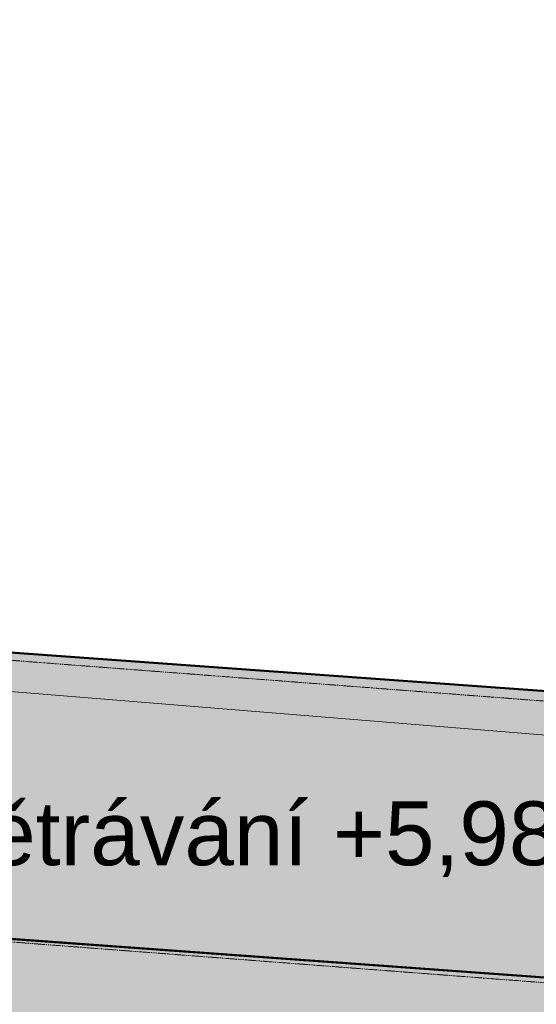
# Model space of a CAD drawing. Header units: millimetres. Extents: x -28761 to 4793, y -4271 to 20239.
# Tile 211 of 256: x -12546 to -11534, y 18243 to 20172. Entities that reach past the tile are written whole.
import ezdxf

# ---------------------------------------------------------------- set-up
doc = ezdxf.new("R2010")
doc.units = ezdxf.units.MM
doc.header["$MEASUREMENT"] = 0
doc.linetypes.add('Čerchovaná M', pattern=[4.5, 2.5, -0.85, 0.3, -0.85])
for name, color, linetype in [('5._POHLED ZÁPADNÍ_1_2D prvky - obecné', 7, 'Continuous'), ('5._POHLED ZÁPADNÍ_1_Anotace - SP', 7, 'Continuous'), ('5._POHLED ZÁPADNÍ_1_Konstrukce - nosné', 7, 'Continuous'), ('5._POHLED ZÁPADNÍ_1_Výplně – Řezové', 7, 'Continuous')]:
    doc.layers.add(name, color=color, linetype=linetype)
doc.styles.add('GENEROVANÝ_STYL_1', font='txt')

msp = doc.modelspace()

# ---------------------------------------------------------------- hatches: boundary and pattern name
at = {"layer": '5._POHLED ZÁPADNÍ_1_Výplně – Řezové', "linetype": 'Continuous', "lineweight": 13}
for points in [[(-20973.3, 18976.8), (-11028.8, 18259.9), (-10988.5, 18818.5), (-20933, 19535.3)], [(-20988.7, 18805.9), (-11146.8, 18093), (-11147.1, 18268.5), (-20976, 18980.4)]]:
    msp.add_hatch(color=254, dxfattribs=at).paths.add_polyline_path(points)

# ---------------------------------------------------------------- linework, layer by layer
at = {"layer": '5._POHLED ZÁPADNÍ_1_2D prvky - obecné', "color": 8, "linetype": 'Continuous', "lineweight": 13}
msp.add_line((-11180.5, 18743), (-28761.5, 20171.5), dxfattribs=at)
at = {"layer": '5._POHLED ZÁPADNÍ_1_Konstrukce - nosné', "color": 251, "linetype": 'Čerchovaná M', "lineweight": 20, "true_color": 0x6a6a6a, "flags": 128}
for points in [[(-11213.2, 18813.6), (-24581.1, 19835.3)], [(-24623, 19286.9), (-11212.2, 18261.9)]]:
    msp.add_lwpolyline(points, dxfattribs=at)
at = {"layer": '5._POHLED ZÁPADNÍ_1_Konstrukce - nosné', "color": 7, "linetype": 'Continuous', "lineweight": 50, "flags": 128}
for points in [[(-10988.5, 18818.5), (-20933, 19535.3)], [(-11147.1, 18268.5), (-20976, 18980.4)], [(-20973.3, 18976.8), (-11028.8, 18259.9)]]:
    msp.add_lwpolyline(points, dxfattribs=at)

# ---------------------------------------------------------------- texts
at = {"layer": '5._POHLED ZÁPADNÍ_1_Anotace - SP', "color": 154, "linetype": 'Continuous', "lineweight": 13, "insert": (-12977.7, 18559), "char_height": 125, "attachment_point": 5, "style": 'GENEROVANÝ_STYL_1'}
msp.add_mtext('\\A1;{\\pqc;\\fArial|b0|i0|c238|p38;stávající průchod pro odvětrávání +\\fArial|b0|i0|c238|p38;5,980\\fArial|b0|i0|c238|p38; }', dxfattribs=at)

doc.saveas('drawing.dxf')
